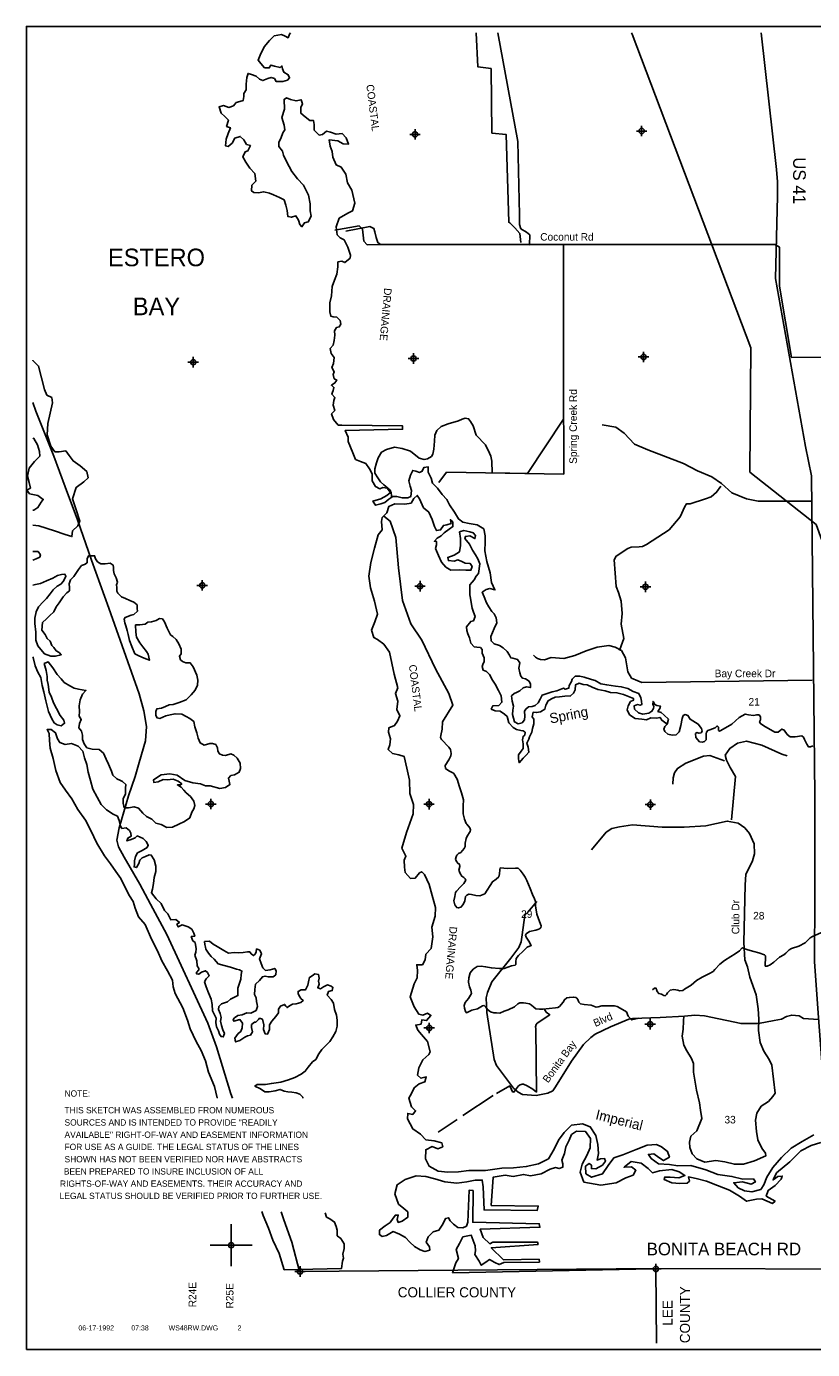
# Model space of a CAD drawing. Extents: x 216737 to 264737, y 724111 to 758382.
# Tile 1 of 3: x 216737 to 235458, y 724595 to 756095. Entities that reach past the tile are written whole.
import ezdxf
from ezdxf.enums import TextEntityAlignment as Align

# ---------------------------------------------------------------- set-up
doc = ezdxf.new("R2010")
doc.units = 0
doc.header["$LTSCALE"] = 800
doc.header["$PDMODE"] = 34
doc.header["$PDSIZE"] = 125
for name, pattern in [('DIVIDE', [0]), ('PHANTOM', [0]), ('STREAM', [0])]:
    doc.linetypes.add(name, pattern=pattern)
doc.layers.get('0').update_dxf_attribs({"linetype": 'CONTINUOUS'})
for name, color, linetype in [('BORDER', 1, 'CONTINUOUS'), ('COUNTY', 15, 'PHANTOM'), ('MAJROADS', 9, 'CONTINUOUS'), ('MINROADS', 7, 'CONTINUOUS'), ('POWERLINES', 11, 'DIVIDE'), ('SEC', 2, 'CONTINUOUS'), ('TEXT', 7, 'CONTINUOUS'), ('TRUNKS', 5, 'STREAM'), ('WATER', 4, 'CONTINUOUS'), ('WSHEDS', 3, 'CONTINUOUS')]:
    doc.layers.add(name, color=color, linetype=linetype)

# ---------------------------------------------------------------- blocks, each defined once
blk = doc.blocks.new('TICK')
at = {"color": 0}
for points in [[(500, 0), (500, 1000)], [(0, 500), (1000, 500)]]:
    blk.add_lwpolyline(points, dxfattribs=at)
blk.add_point((500, 500), dxfattribs=at)
blk = doc.blocks.new('LOGON')
at = {"color": 0}
blk.add_attdef('DATE', text='', height=1, dxfattribs=at).set_placement((-1.87, 1.76), align=Align.RIGHT)
for tag, p in [('TIME', (1.56, 1.76)), ('DRAWING', (8.97, 1.76)), ('OPERATOR', (22.66, 1.76))]:
    blk.add_attdef(tag, p, '', height=1, dxfattribs=at)
blk = doc.blocks.new('RWNOTE')
at = {"layer": 'TEXT', "color": 0}
for s, p in [('NOTE:', (0, 0)), ('THIS SKETCH WAS ASSEMBLED FROM NUMEROUS', (0, -796)), ('SOURCES AND IS INTENDED TO PROVIDE "READILY', (0, -1379)), ('AVAILABLE" RIGHT-OF-WAY AND EASEMENT INFORMATION ', (0, -1962)), ('FOR USE AS A GUIDE. THE LEGAL STATUS OF THE LINES', (0, -2545)), ('SHOWN HAS NOT BEEN VERIFIED NOR HAVE ABSTRACTS ', (0, -3128)), ('BEEN PREPARED TO INSURE INCLUSION OF ALL', (-33, -3710)), (' RIGHTS-OF-WAY AND EASEMENTS. THEIR ACCURACY AND ', (-328, -4293)), (' LEGAL STATUS SHOULD BE VERIFIED PRIOR TO FURTHER USE.', (-344, -4876))]:
    blk.add_text(s, height=300, dxfattribs=at).set_placement(p)

msp = doc.modelspace()

# ---------------------------------------------------------------- linework, layer by layer
at = {"layer": 'BORDER', "color": 0}
msp.add_lwpolyline([(216737, 724595), (264737, 724595), (264737, 756095), (216737, 756095)], close=True, dxfattribs=at)
at = {"layer": 'COUNTY', "color": 0}
msp.add_lwpolyline([(231740, 724745), (231727, 726513), (231251, 726505)], dxfattribs=at)
at = {"layer": 'MAJROADS', "color": 0}
for points in [[(234237, 755945), (234601, 752689), (234627, 752398), (234624, 752054), (234572, 750097), (235289, 746093), (235435, 745394), (235513, 737786), (235510, 735415), (235508, 733826), (235597, 732502), (235806, 729727), (236093, 726551), (236155, 725675), (236184, 724745)], [(234590, 750907), (225172, 750901), (225103, 750948), (225066, 751073), (225036, 751207), (225013, 751282), (224916, 751329), (224345, 751220)], [(216887, 747139), (216964, 746934), (217391, 745867), (217662, 745136), (217950, 744346), (218286, 743388), (218696, 742246), (219418, 740204), (219533, 739801), (219597, 739432), (219569, 739089), (219423, 738570), (219328, 738236), (219165, 737776), (218942, 737015), (218889, 736722), (218930, 736563), (219062, 736319), (219434, 735671), (219691, 735200), (220079, 734476), (221060, 732366), (221265, 731803), (221601, 730686), (221642, 730578)], [(222804, 727875), (222868, 727685), (223057, 727155), (223239, 726452), (231722, 726527), (236943, 726505), (242206, 726499), (247521, 726608), (252824, 726652), (255950, 726699)]]:
    msp.add_lwpolyline(points, dxfattribs=at)
at = {"layer": 'MINROADS', "color": 0}
for points in [[(228510, 750950), (228488, 751165), (228369, 751303), (228245, 751418), (228222, 751435), (228159, 753524), (227823, 753558), (227803, 755093), (227487, 755130), (227450, 755945)], [(229527, 750904), (224849, 750899), (224775, 750983), (224744, 751269), (224660, 751345), (224082, 751248)], [(234593, 750887), (234574, 750898), (229527, 750904), (229527, 747770), (229533, 745436), (226741, 745483), (226555, 745238)], [(234593, 750887), (234574, 750898), (229527, 750904), (229527, 747770), (229533, 745436), (226741, 745483), (226555, 745238)], [(235429, 744797), (234161, 744794), (233882, 744846), (233532, 744995), (233290, 745212), (233060, 745372), (232722, 745517), (232387, 745692), (231533, 746019), (231217, 746154), (230970, 746411), (230772, 746556), (230446, 746614)], [(230859, 741240), (230900, 741346), (230960, 741526), (230904, 741865), (230922, 742119), (230899, 742411), (230833, 742620), (230782, 742764), (230731, 743398), (230781, 743486), (231056, 743667), (231141, 743698), (231325, 743703), (231412, 743710), (231502, 743765), (232044, 744114), (232307, 744418), (232415, 744665), (232453, 744727), (232542, 744731), (232906, 744846), (233042, 744893), (233173, 745006), (233272, 745148)], [(235452, 740532), (231396, 740476), (231295, 740517), (231147, 740580), (231062, 740726), (231002, 741065), (230908, 741235), (230757, 741314), (230607, 741355), (230330, 741319), (230068, 741228), (229794, 741120), (229535, 741050), (229237, 741072), (229071, 741019), (228982, 741022), (228907, 741049), (228857, 741080), (228814, 741129)], [(233525, 737205), (233625, 738238), (233498, 738456), (233408, 738624), (233375, 738748), (233486, 738905), (233668, 739031), (233887, 739081), (234248, 738983), (234727, 738767), (234851, 738728)], [(233364, 738613), (233014, 738737), (232865, 738722), (232444, 738552), (232240, 738432), (232173, 738322), (232141, 738206), (232132, 738059)], [(230191, 736492), (230546, 736915), (230676, 736998), (230859, 737039), (231172, 737090), (231874, 737032), (232403, 737031), (232916, 737067), (233427, 737178), (233684, 737126), (233845, 737013), (233958, 736877), (234066, 736633), (234078, 736400), (234028, 736227), (233866, 735906), (233852, 735661), (233825, 734285), (233843, 733873), (233911, 733707), (233961, 733458), (234114, 733037), (234163, 732710), (234177, 732458), (234170, 732187), (234210, 731904), (234300, 731702), (234424, 731498), (234490, 731362), (234567, 730699), (234512, 730617), (234407, 730503), (234233, 730389), (234135, 730224), (234097, 730052), (234121, 729790), (234156, 729587), (234248, 729390), (234335, 729267), (234349, 729210), (234075, 729089), (233815, 729010), (233599, 729008), (233368, 729067), (233156, 729098), (232896, 729056), (232703, 729133), (232594, 729258), (232533, 729404), (232531, 729530), (232563, 729676), (232701, 729799), (232825, 730098), (232788, 730292), (232765, 730467), (232695, 730769), (232619, 731202), (232625, 731407), (232574, 731526), (232463, 731704), (232390, 731840), (232356, 732057), (232373, 732224), (232381, 732410), (232392, 732543)], [(235602, 732454), (235243, 732479), (235139, 732539), (234964, 732556), (234840, 732527), (234715, 732457), (234540, 732427), (234170, 732360), (233755, 732357), (232884, 732540), (232653, 732559), (232405, 732534), (231831, 732503), (231173, 732480), (231084, 732464), (230646, 732275), (230283, 732106), (230175, 732023), (230004, 731858), (229715, 731462), (229338, 730852), (229271, 730755), (229156, 730696), (228879, 730644), (228550, 730667), (228444, 730719), (228336, 730818), (228002, 731265), (227930, 731356), (227875, 731502), (227705, 732622), (227687, 732972), (227720, 733096), (227819, 733351), (228273, 733913), (228463, 734163), (228516, 734300), (228540, 734467), (228609, 734936), (228678, 735011), (228889, 735264)]]:
    msp.add_lwpolyline(points, dxfattribs=at)
at = {"layer": 'POWERLINES', "color": 0}
msp.add_lwpolyline([(236121, 742633), (235542, 744235), (233962, 745484), (233985, 748445), (231161, 755913), (231148, 755945)], dxfattribs=at)
at = {"layer": 'SEC', "color": 0}
for p in [(225992, 753526), (231388, 753606), (220709, 748101), (225955, 748190), (231434, 748227), (220923, 742788), (226110, 742768), (231480, 742755), (221130, 737583), (226325, 737580), (231595, 737569), (226329, 732252), (231591, 732340), (223252, 726451), (231727, 726513)]:
    msp.add_point(p, dxfattribs=at)
at = {"layer": 'TRUNKS', "color": 0}
msp.add_lwpolyline([(231993, 739483), (231938, 739429), (231915, 739362), (231938, 739307), (232008, 739247), (232115, 739219), (232211, 739232), (232282, 739305), (232322, 739453), (232356, 739620), (232377, 739687), (232427, 739712), (232490, 739687), (232545, 739599), (232735, 739486), (232814, 739384), (232830, 739314), (232805, 739278), (232751, 739268), (232701, 739282), (232672, 739258), (232681, 739169), (232766, 739067), (232827, 739059), (232882, 739073), (232922, 739110), (232924, 739177), (232923, 739256), (232934, 739293), (232964, 739336), (233012, 739346), (233135, 739394), (233171, 739432), (233195, 739440), (233218, 739416), (233215, 739372), (233219, 739337), (233240, 739315), (233271, 739330), (233536, 739486), (233711, 739645), (233857, 739725), (233931, 739710), (234050, 739693), (234129, 739709), (234186, 739708), (234222, 739655), (234216, 739587), (234198, 739539), (234215, 739498), (234294, 739441), (234562, 739295), (234643, 739293), (234687, 739336), (234729, 739368), (234786, 739341), (234854, 739241), (234924, 739181), (235042, 739181), (235202, 739204), (235245, 739173), (235266, 739120), (235325, 739005), (235361, 738948), (235407, 738943), (235468, 738965)], dxfattribs=at)
at = {"layer": 'WATER', "color": 0}
for points in [[(235489, 729707), (235211, 729550), (234951, 729393), (234715, 729168), (234512, 728926), (234368, 728701), (234300, 728517), (234224, 728409), (234014, 728352), (233838, 728370), (233688, 728446), (233580, 728564), (233789, 728588), (233998, 728536), (234099, 728586), (234049, 728662), (233798, 728655), (233539, 728715), (233204, 728759), (232920, 728870), (232561, 728973), (232251, 728967), (232050, 729002), (231790, 729020), (231615, 729147), (231549, 729240), (231675, 729256), (231800, 729171), (231908, 729095), (232051, 729178), (232002, 729312), (231860, 729422), (231743, 729473), (231517, 729458), (231257, 729359), (230937, 729227), (230728, 729161), (230592, 728978), (230457, 728778), (230197, 728696), (230055, 728781), (230048, 728957), (230140, 729023), (230190, 728981), (230190, 728905), (230299, 728896), (230458, 728987), (230526, 729079), (230501, 729146), (230409, 729138), (230325, 729106), (230360, 729264), (230344, 729474), (230296, 729692), (230163, 729894), (229979, 729971), (229719, 729939), (229542, 729764), (229407, 729581), (229305, 729364), (229169, 729138), (228934, 729014), (228640, 728949), (228339, 728918), (228062, 728911), (227668, 728855), (227274, 728858), (227023, 728826), (226772, 728820), (226546, 728838), (226329, 728957), (226238, 729133), (226248, 729351), (226399, 729425), (226533, 729374), (226650, 729424), (226626, 729516), (226450, 729567), (226249, 729585), (226124, 729720), (225941, 729847), (225809, 730091), (225818, 730217), (225935, 730191), (226003, 730282), (225911, 730375), (225845, 730577), (225905, 730693), (225973, 730827), (226091, 730918), (226225, 730968), (226259, 731085), (226133, 731052), (226050, 731128), (226085, 731304), (226178, 731496), (226322, 731620), (226355, 731679), (226290, 731930), (226149, 732099), (226057, 732200), (226008, 732318), (226134, 732342), (226151, 732442), (226268, 732425), (226370, 732550), (226286, 732601), (226177, 732559), (226085, 732577), (225969, 732754), (225878, 732989), (225973, 733298), (226041, 733448), (226050, 733616), (226034, 733758), (226168, 733757), (226236, 733874), (226246, 734008), (226372, 734141), (226416, 734417), (226392, 734652), (226469, 734911), (226479, 735121), (226397, 735406), (226324, 735666), (226216, 735901), (226150, 735969), (226100, 735944), (225998, 735819), (225881, 735811), (225756, 735955), (225740, 736080), (225733, 736248), (225776, 736340), (225676, 736533), (225788, 736901), (225950, 737352), (225951, 737570), (225869, 737830), (225863, 738148), (225798, 738434), (225733, 738711), (225608, 738753), (225457, 738788), (225349, 738881), (225391, 738989), (225409, 739132), (225360, 739291), (225369, 739400), (225503, 739449), (225571, 739558), (225631, 739683), (225556, 739834), (225583, 740035), (225525, 740211), (225585, 740345), (225495, 740672), (225381, 741201), (225248, 741386), (225098, 741496), (225007, 741547), (224958, 741723), (225034, 741923), (225094, 742099), (225029, 742409), (224931, 742728), (224891, 743005), (224935, 743331), (225029, 743674), (225115, 743992), (225208, 744108), (225193, 744309), (225210, 744402), (225320, 744518), (225371, 744668), (225514, 744726), (225748, 744725), (225899, 744749), (225959, 744857), (226043, 744932), (226101, 744848), (226192, 744638), (226317, 744528), (226399, 744360), (226457, 744192), (226506, 744091), (226599, 744107), (226666, 744216), (226750, 744232), (226851, 744265), (226835, 744349), (226893, 744298), (226892, 744189), (226808, 744123), (226682, 744040), (226614, 743965), (226522, 743915), (226454, 743840), (226505, 743832), (226504, 743756), (226478, 743664), (226553, 743496), (226619, 743337), (226727, 743219), (226843, 743151), (227045, 743158), (227204, 743148), (227321, 743148), (227355, 743239), (227305, 743307), (227188, 743316), (227105, 743358), (227013, 743393), (226920, 743368), (226786, 743377), (226770, 743453), (226921, 743510), (227047, 743585), (227074, 743736), (227075, 743903), (227051, 744062), (227151, 744095), (227294, 744061), (227377, 744043), (227435, 743976), (227418, 743901), (227293, 743969), (227192, 743953), (227175, 743902), (227292, 743768), (227358, 743625), (227432, 743515), (227490, 743423), (227531, 743305), (227503, 743068), (227444, 743010), (227401, 742918), (227350, 742868), (227300, 742801), (227299, 742676), (227298, 742567), (227314, 742483), (227330, 742383), (227355, 742248), (227387, 742148), (227420, 742047), (227386, 741947), (227319, 741930), (227217, 741805), (227225, 741713), (227250, 741638), (227291, 741537), (227324, 741411), (227398, 741327), (227465, 741318), (227549, 741309), (227591, 741258), (227590, 741175), (227639, 741065), (227639, 740973), (227605, 740907), (227588, 740856), (227612, 740773), (227696, 740738), (227762, 740663), (227837, 740528), (227903, 740436), (227977, 740284), (228044, 740158), (228059, 740007), (227983, 739932), (227841, 739917), (227807, 739842), (227899, 739799), (228016, 739790), (228124, 739722), (228183, 739663), (228223, 739512), (228332, 739402), (228407, 739360), (228507, 739334), (228566, 739325), (228616, 739292), (228607, 739225), (228565, 739191), (228547, 739108), (228563, 739016), (228563, 738907), (228520, 738840), (228453, 738757), (228452, 738656), (228468, 738564), (228569, 738672), (228637, 738747), (228704, 738814), (228688, 738939), (228656, 739032), (228698, 739123), (228715, 739182), (228775, 739290), (228792, 739382), (228818, 739491), (228819, 739600), (228777, 739659), (228803, 739768), (228887, 739759), (228979, 739775), (229080, 739841), (229106, 739933), (229165, 740042), (229241, 740091), (229325, 740124), (229434, 740132), (229559, 740148), (229694, 740155), (229769, 740222), (229803, 740305), (229813, 740422), (229897, 740464), (229997, 740429), (230089, 740420), (230206, 740361), (230348, 740310), (230523, 740275), (230649, 740241), (230800, 740231), (230958, 740188), (231075, 740146), (231192, 740095), (231192, 740053), (231125, 740020), (231065, 739920), (231040, 739828), (231097, 739710), (231231, 739617), (231390, 739599), (231507, 739590), (231608, 739631), (231742, 739630), (231826, 739646), (231867, 739579), (231993, 739483), (232026, 739603), (231927, 739696), (231852, 739763), (231776, 739789), (231819, 739856), (231836, 739914), (231752, 739932), (231702, 739949), (231661, 740024), (231652, 739949), (231677, 739907), (231668, 739857), (231634, 739790), (231558, 739749), (231416, 739724), (231316, 739750), (231216, 739843), (231208, 739919), (231292, 739951), (231350, 739934), (231392, 739951), (231384, 740035), (231368, 740110), (231319, 740211), (231185, 740262), (231060, 740330), (230901, 740373), (230767, 740391), (230558, 740417), (230416, 740443), (230282, 740520), (230190, 740545), (230023, 740605), (229914, 740623), (229806, 740623), (229730, 740557), (229721, 740498), (229662, 740407), (229653, 740340), (229569, 740315), (229527, 740341), (229368, 740275), (229259, 740250), (229141, 740218), (229015, 740177), (228973, 740076), (228922, 739993), (228854, 739926), (228779, 739902), (228695, 739894), (228628, 739844), (228602, 739794), (228610, 739677), (228601, 739585), (228542, 739518), (228449, 739494), (228358, 739536), (228333, 739629), (228309, 739712), (228318, 739821), (228335, 739913), (228302, 740031), (228286, 740156), (228354, 740215), (228404, 740239), (228488, 740281), (228564, 740347), (228648, 740372), (228740, 740354), (228741, 740438), (228708, 740505), (228624, 740565), (228549, 740582), (228507, 740624), (228491, 740708), (228467, 740817), (228485, 740942), (228435, 741026), (228318, 741052), (228276, 741061), (228243, 741128), (228185, 741212), (228093, 741305), (228002, 741356), (227876, 741399), (227801, 741466), (227794, 741575), (227836, 741667), (227879, 741759), (227938, 741893), (227922, 742018), (227873, 742111), (227823, 742170), (227748, 742279), (227690, 742372), (227641, 742514), (227592, 742624), (227684, 742690), (227776, 742714), (227894, 742680), (227813, 742859), (227781, 743086), (227699, 743354), (227651, 743614), (227660, 743815), (227661, 743966), (227629, 744134), (227471, 744227), (227278, 744262), (227128, 744296), (227028, 744372), (226928, 744532), (226812, 744709), (226746, 744835), (226638, 744953), (226530, 745105), (226405, 745223), (226372, 745340), (226306, 745483), (226307, 745609), (226198, 745593), (226164, 745509), (226097, 745476), (226013, 745510), (225938, 745527), (225887, 745410), (225844, 745277), (225877, 745151), (225910, 745050), (225892, 744908), (225817, 744875), (225682, 744876), (225557, 744902), (225465, 744902), (225364, 744844), (225271, 744761), (225179, 744728), (225053, 744696), (224987, 744797), (225180, 744846), (225323, 744928), (225407, 745003), (225324, 745104), (225223, 745122), (225156, 745089), (225048, 745140), (224973, 745274), (224974, 745442), (224908, 745559), (224817, 745686), (224692, 745737), (224575, 745788), (224509, 745947), (224402, 746216), (224402, 746317), (224328, 746476), (225696, 746507), (225696, 746583), (224245, 746603), (224161, 746603), (224053, 746738), (224004, 746872), (224080, 746955), (224039, 747081), (224056, 747190), (224082, 747265), (224007, 747341), (224024, 747391), (224041, 747425), (224059, 747500), (224000, 747551), (224084, 747609), (224127, 747676), (224068, 747709), (224044, 747810), (224069, 747869), (224012, 747978), (224046, 748070), (224063, 748212), (223997, 748305), (223973, 748430), (224040, 748505), (224066, 748622), (224084, 748748), (224076, 748849), (224118, 748924), (224186, 748940), (224228, 749007), (224212, 749091), (224128, 749175), (224045, 749184), (223986, 749201), (223962, 749302), (223963, 749519), (223998, 749678), (224016, 749904), (224076, 750055), (224127, 750197), (224153, 750372), (224154, 750490), (224246, 750506), (224322, 750472), (224448, 750580), (224457, 750647), (224391, 750840), (224300, 751016), (224208, 751059), (224133, 751135), (224110, 751328), (224186, 751528), (224388, 751652), (224506, 751702), (224557, 751886), (224484, 752196), (224385, 752373), (224344, 752582), (224236, 752742), (224111, 752802), (224037, 752987), (224021, 753121), (223972, 753247), (223948, 753398), (224149, 753371), (224282, 753303), (224408, 753294), (224350, 753445), (224259, 753546), (224116, 753531), (223982, 753582), (223882, 753599), (223789, 753524), (223705, 753508), (223589, 753626), (223590, 753760), (223574, 753853), (223482, 753853), (223373, 753946), (223273, 754030), (223274, 754164), (223308, 754256), (223276, 754349), (223158, 754324), (223024, 754359), (222932, 754393), (222874, 754360), (222880, 754125), (222820, 753925), (222878, 753748), (222894, 753631), (222843, 753564), (222792, 753431), (222749, 753339), (222749, 753238), (222832, 753129), (222856, 753028), (222931, 752877), (223055, 752641), (223196, 752465), (223337, 752313), (223453, 752078), (223493, 751876), (223492, 751709), (223517, 751575), (223449, 751441), (223356, 751417), (223297, 751325), (223247, 751384), (223214, 751484), (223156, 751585), (223047, 751553), (222964, 751570), (222948, 751712), (222915, 751838), (222874, 751964), (222766, 752024), (222624, 752083), (222523, 752126), (222390, 752160), (222256, 752136), (222155, 752145), (222097, 752179), (222106, 752313), (222199, 752413), (222175, 752597), (222058, 752724), (221959, 752867), (221893, 752993), (221944, 753110), (222011, 753134), (222070, 753260), (221978, 753285), (221912, 753395), (221829, 753479), (221703, 753438), (221635, 753313), (221543, 753238), (221476, 753255), (221494, 753414), (221545, 753548), (221596, 753682), (221504, 753716), (221547, 753866), (221464, 753951), (221372, 754027), (221323, 754178), (221432, 754210), (221557, 754168), (221666, 754209), (221734, 754284), (221818, 754308), (221902, 754333), (221911, 754425), (221911, 754500), (221971, 754584), (221971, 754718), (221989, 754877), (222015, 754977), (222099, 754951), (222207, 754909), (222291, 754841), (222366, 754807), (222483, 754857), (222567, 754881), (222642, 754856), (222684, 754788), (222843, 754787), (222952, 754820), (223003, 754870), (222970, 754945), (222870, 755005), (222837, 755089), (222820, 755156), (222778, 755114), (222644, 755149), (222561, 755174), (222519, 755108), (222410, 755108), (222318, 755210), (222252, 755294), (222303, 755411), (222396, 755611), (222523, 755761), (222633, 755869), (222809, 755901), (222901, 755867), (222967, 755825), (223001, 755909), (223022, 755945)], [(216887, 748149), (216893, 748143), (217026, 748008), (217165, 747455), (217222, 747320), (217339, 747261), (217355, 747135), (217303, 746892), (217243, 746642), (217233, 746374), (217315, 746105), (217414, 745970), (217515, 745970), (217674, 745994), (217757, 745884), (217848, 745750), (218015, 745631), (218173, 745496), (218206, 745345), (218105, 745254), (217919, 745121), (217834, 744845), (217924, 744585), (218006, 744316), (217964, 744208), (217837, 744083), (217819, 743949), (217661, 744000), (217402, 744086), (217034, 744206), (216887, 744223)], [(216887, 744581), (216911, 744575), (217012, 744641), (217088, 744766), (217139, 744833), (217005, 744926), (216813, 744969), (216746, 745053), (216830, 745103), (216798, 745237), (216765, 745388), (216800, 745581), (216927, 745739), (217053, 745864), (217046, 745973), (216997, 746132), (216914, 746284), (216887, 746292)], [(216887, 743389), (216970, 743419), (217054, 743460), (217071, 743519), (217013, 743594), (216887, 743595)], [(218909, 742862), (218876, 742971), (218826, 743063), (218810, 743139), (218810, 743214), (218802, 743273), (218727, 743315), (218610, 743299), (218510, 743300), (218426, 743351), (218385, 743418), (218360, 743493), (218310, 743494), (218218, 743494), (218184, 743419), (218183, 743327), (218116, 743286), (218049, 743261), (217973, 743169), (217930, 743094), (217863, 743003), (217787, 742919), (217753, 742828), (217761, 742735), (217760, 742660), (217701, 742610), (217609, 742519), (217515, 742369), (217448, 742277), (217388, 742160), (217287, 742060), (217212, 741994), (217119, 741902), (217101, 741718), (217184, 741617), (217234, 741525), (217300, 741457), (217341, 741357), (217391, 741306), (217441, 741230), (217516, 741188), (217566, 741137), (217432, 741105), (217315, 741106), (217164, 741157), (217081, 741258), (217006, 741350), (216957, 741485), (216958, 741677), (216935, 741878), (216935, 742004), (216970, 742155), (217021, 742280), (217139, 742396), (217215, 742479), (217299, 742588), (217375, 742679), (217468, 742771), (217560, 742820), (217611, 742879), (217653, 742954), (217679, 743004), (217654, 743054), (217570, 743046), (217478, 743022), (217369, 742956), (217218, 742898), (217075, 742832), (216949, 742808), (216887, 742797)], [(216887, 741089), (216896, 741075), (216945, 740874), (217011, 740722), (217077, 740596), (217109, 740404), (217150, 740253), (217199, 740043), (217264, 739783), (217338, 739607), (217396, 739514), (217471, 739472), (217563, 739446), (217647, 739504), (217631, 739580), (217540, 739689), (217449, 739857), (217383, 739992), (217333, 740126), (217275, 740244), (217251, 740428), (217227, 740528), (217228, 740621), (217203, 740763), (217179, 740872), (217163, 740931), (217255, 740964), (217363, 740829), (217471, 740669), (217562, 740560), (217637, 740476), (217770, 740399), (217871, 740340), (217979, 740314), (218063, 740305), (218155, 740288), (218071, 740196), (218019, 740063), (217993, 739921), (218001, 739787), (217992, 739678), (218041, 739594), (217999, 739502), (217981, 739393), (218048, 739317), (218072, 739225), (218072, 739116), (218113, 739016), (218179, 738923), (218305, 738889), (218472, 738879), (218572, 738795), (218638, 738652), (218688, 738535), (218762, 738367), (218795, 738266), (218886, 738182), (218978, 738139), (219028, 738122), (219103, 738046), (219094, 737963), (219093, 737829), (219042, 737703), (219041, 737603), (219066, 737494), (219166, 737493), (219300, 737517), (219409, 737483), (219509, 737365), (219600, 737289), (219725, 737222), (219817, 737129), (219942, 737095), (220084, 737027), (220218, 737034), (220369, 737100), (220504, 737166), (220630, 737257), (220673, 737391), (220723, 737466), (220749, 737550), (220725, 737650), (220642, 737760), (220542, 737853), (220484, 737912), (220425, 737987), (220334, 738038), (220409, 738038), (220434, 738063), (220351, 738130), (220234, 738173), (220092, 738157), (219991, 738166), (219874, 738108), (219773, 738092), (219765, 738159), (219942, 738275), (220151, 738299), (220327, 738273), (220510, 738146), (220702, 738086), (220886, 738060), (221003, 738017), (221112, 738016), (221346, 737956), (221480, 737980), (221581, 738047), (221565, 738130), (221549, 738198), (221608, 738264), (221692, 738280), (221801, 738338), (221835, 738430), (221827, 738556), (221753, 738673), (221678, 738749), (221603, 738775), (221477, 738734), (221410, 738743), (221335, 738777), (221293, 738844), (221286, 738919), (221244, 739003), (221169, 739021), (221102, 739021), (220968, 738980), (220876, 739039), (220827, 739148), (220794, 739274), (220745, 739417), (220720, 739551), (220629, 739619), (220537, 739669), (220437, 739720), (220278, 739730), (220160, 739705), (220060, 739681), (219917, 739615), (219850, 739632), (219817, 739691), (219818, 739783), (219843, 739850), (219952, 739866), (220045, 739907), (220137, 739948), (220229, 739956), (220372, 739997), (220540, 740063), (220658, 740179), (220759, 740296), (220810, 740413), (220819, 740530), (220795, 740647), (220704, 740849), (220637, 740941), (220529, 740942), (220453, 740976), (220404, 741018), (220379, 741102), (220421, 741161), (220422, 741269), (220364, 741395), (220306, 741496), (220223, 741572), (220165, 741614), (220090, 741766), (220024, 741917), (219975, 741992), (219908, 742001), (219824, 741952), (219715, 741919), (219631, 741911), (219563, 741861), (219438, 741845), (219337, 741846), (219345, 741678), (219360, 741553), (219435, 741418), (219510, 741326), (219593, 741216), (219634, 741149), (219650, 741082), (219667, 741006), (219541, 741057), (219416, 741109), (219316, 741159), (219250, 741336), (219193, 741478), (219160, 741621), (219135, 741713), (219103, 741822), (219078, 741898), (219062, 741982), (219087, 742023), (219230, 742081), (219297, 742097), (219381, 742172), (219373, 742239), (219374, 742323), (219291, 742390), (219199, 742425), (219099, 742475), (218998, 742518), (218915, 742602), (218890, 742653), (218891, 742736), (218883, 742803), (218909, 742862)], [(221285, 730578), (221281, 730588), (221216, 730857), (221076, 731201), (221002, 731469), (220895, 731713), (220779, 731931), (220639, 732234), (220573, 732435), (220458, 732729), (220276, 733073), (220235, 733233), (220219, 733392), (220095, 733610), (219963, 733846), (219856, 734089), (219715, 734367), (219567, 734711), (219409, 734896), (219326, 735106), (219277, 735265), (219194, 735400), (219087, 735593), (218988, 735811), (218863, 735980), (218739, 736156), (218598, 736350), (218416, 736652), (218267, 736955), (218143, 737198), (217960, 737451), (217820, 737703), (217670, 737913), (217538, 738098), (217439, 738384), (217374, 738669), (217300, 738912), (217285, 739096), (217277, 739264), (217228, 739356), (217328, 739356), (217428, 739280), (217477, 739137), (217535, 739044), (217661, 739002), (217812, 739026), (217970, 738958), (218078, 738840), (218119, 738681), (218177, 738521), (218209, 738345), (218266, 738144), (218315, 737934), (218423, 737749), (218514, 737573), (218647, 737446), (218805, 737345), (218905, 737294), (218947, 737193), (218979, 737059), (219012, 737000), (219113, 737016), (219188, 736949), (219221, 736890), (219229, 736815), (219153, 736773), (219128, 736706), (219228, 736739), (219329, 736780), (219371, 736822), (219513, 736762), (219588, 736687), (219638, 736603), (219612, 736544), (219495, 736478), (219385, 736420), (219334, 736337), (219309, 736228), (219308, 736144), (219299, 736086), (219358, 736069), (219417, 736169), (219434, 736244), (219493, 736302), (219569, 736335), (219661, 736376), (219711, 736368), (219778, 736250), (219819, 736107), (219818, 735973), (219775, 735831), (219766, 735689), (219740, 735555), (219714, 735472), (219830, 735329), (219947, 735211), (220021, 735051), (220104, 734967), (220179, 734824), (220296, 734832), (220379, 734764), (220320, 734723), (220353, 734655), (220446, 734705), (220588, 734662), (220679, 734603), (220721, 734511), (220745, 734435), (220662, 734427), (220703, 734327), (220753, 734284), (220777, 734133), (220768, 734058), (220751, 733983), (220792, 733849), (220799, 733731), (220841, 733664), (220841, 733639), (220790, 733572), (220790, 733539), (220840, 733530), (220907, 733580), (220999, 733613), (221049, 733571), (221091, 733495), (221015, 733420), (220981, 733353), (221014, 733228), (221071, 733085), (221137, 732934), (221162, 732808), (221169, 732657), (221227, 732548), (221252, 732481), (221251, 732380), (221267, 732280), (221308, 732179), (221333, 732104), (221374, 732045), (221424, 732036), (221450, 732120), (221417, 732204), (221384, 732313), (221360, 732413), (221377, 732497), (221353, 732597), (221312, 732690), (221320, 732765), (221379, 732823), (221522, 732873), (221598, 732939), (221707, 732989), (221774, 733022), (221775, 733097), (221775, 733198), (221810, 733315), (221844, 733415), (221853, 733524), (221870, 733607), (221812, 733633), (221737, 733650), (221595, 733701), (221444, 733736), (221302, 733778), (221211, 733888), (221136, 733955), (221069, 734031), (221011, 734124), (221003, 734174), (220987, 734241), (220979, 734308), (221096, 734316), (221180, 734248), (221280, 734189), (221355, 734146), (221438, 734096), (221546, 734028), (221681, 734044), (221798, 734043), (221898, 734051), (221999, 734067), (222057, 734066), (222091, 734016), (222141, 733974), (222183, 734007), (222208, 734065), (222217, 734132), (222292, 734107), (222333, 734014), (222291, 733897), (222324, 733788), (222365, 733679), (222431, 733620), (222540, 733636), (222649, 733669), (222682, 733610), (222673, 733518), (222614, 733468), (222497, 733469), (222422, 733486), (222355, 733470), (222287, 733378), (222195, 733295), (222177, 733170), (222168, 733044), (222209, 732969), (222217, 732885), (222233, 732809), (222241, 732759), (222207, 732667), (222081, 732601), (221989, 732610), (221872, 732561), (221771, 732544), (221695, 732495), (221662, 732453), (221678, 732411), (221821, 732452), (221879, 732368), (221878, 732251), (221844, 732167), (221777, 732117), (221701, 732009), (221717, 731917), (221817, 731950), (221935, 732033), (222002, 732066), (222070, 732082), (222120, 732157), (222096, 732266), (222096, 732333), (222172, 732391), (222197, 732391), (222264, 732449), (222290, 732482), (222357, 732457), (222389, 732323), (222380, 732214), (222421, 732113), (222480, 732104), (222522, 732213), (222523, 732322), (222582, 732414), (222675, 732522), (222743, 732613), (222743, 732697), (222786, 732772), (222886, 732813), (222911, 732771), (222945, 732738), (223003, 732779), (223071, 732821), (223163, 732828), (223272, 732861), (223331, 732903), (223273, 732953), (223248, 732995), (223206, 733062), (223207, 733121), (223282, 733162), (223383, 733162), (223442, 733270), (223460, 733387), (223477, 733454), (223544, 733496), (223603, 733537), (223695, 733520), (223711, 733436), (223694, 733369), (223710, 733294), (223676, 733210), (223743, 733185), (223810, 733234), (223903, 733276), (223995, 733250), (224036, 733216), (224019, 733141), (223927, 733116), (223901, 733033), (223992, 732932), (224050, 732839), (224075, 732688), (224124, 732554), (224140, 732437), (224139, 732294), (224105, 732169), (224037, 732036), (223961, 731927), (223868, 731836), (223775, 731736), (223699, 731636), (223631, 731502), (223547, 731444), (223446, 731319), (223378, 731219), (223277, 731153), (223126, 731070), (222975, 731013), (222799, 730964), (222573, 730932), (222430, 730907), (222321, 730908), (222229, 730909), (222179, 730867), (222312, 730799), (222412, 730732), (222521, 730731), (222664, 730755), (222781, 730788), (222873, 730745), (222965, 730728), (223057, 730719), (223157, 730710), (223249, 730676), (223316, 730600), (223323, 730576)], [(226881, 726423), (226966, 726657), (227026, 726766), (226969, 726976), (227053, 727117), (227130, 727276), (227331, 727317), (227422, 727065), (227429, 726947), (227412, 726855), (227520, 726695), (227569, 726603), (227679, 726678), (227763, 726736), (227888, 726668), (227996, 726617), (228106, 726666), (228952, 726677), (228944, 726744), (228098, 726733), (227807, 727020), (228921, 727096), (228905, 727155), (227841, 727154), (227774, 727113), (227616, 727264), (227541, 727458), (228966, 727507), (228950, 727590), (227367, 727626), (227372, 728380), (227280, 728389), (227249, 727627), (227215, 727535), (227131, 727494), (227014, 727503), (226906, 727579), (226831, 727663), (226789, 727731), (226714, 727714), (226654, 727581), (226561, 727439), (226427, 727398), (226301, 727282), (226258, 727148), (226332, 727039), (226340, 726963), (226223, 726930), (226114, 726965), (225981, 727049), (225864, 727151), (225764, 727260), (225623, 727345), (225472, 727404), (225312, 727313), (225212, 727289), (225145, 727331), (225146, 727440), (225280, 727540), (225398, 727623), (225474, 727723), (225525, 727798), (225592, 727797), (225566, 727689), (225591, 727621), (225683, 727654), (225818, 727746), (225819, 727871), (225727, 727956), (225594, 728057), (225512, 728300), (225563, 728518), (225757, 728642), (226017, 728733), (226252, 728714), (226461, 728663), (226703, 728586), (226988, 728559), (227222, 728590), (227424, 728631), (227591, 728630), (227615, 728471), (227637, 727918), (228901, 727909), (228927, 728009), (227805, 728025), (227851, 728695), (228136, 728743), (228329, 728717), (228572, 728766), (228739, 728731), (228999, 728779), (229210, 728887), (229336, 728928), (229427, 728902), (229511, 728935), (229512, 729019), (229487, 729103), (229547, 729262), (229582, 729420), (229658, 729579), (229718, 729713), (229836, 729796), (230053, 729786), (230169, 729618), (230160, 729400), (230083, 729216), (229973, 729007), (229921, 728815), (230012, 728580), (230413, 728510), (230782, 728566), (231009, 728682), (231185, 728748), (231253, 728865), (231145, 728941), (230969, 728934), (231137, 729075), (231380, 729031), (231547, 728905), (231646, 728803), (231814, 728853), (232108, 728884), (232283, 728824), (232417, 728740), (232274, 728682), (232065, 728700), (231939, 728701), (231922, 728642), (232106, 728566), (232298, 728548), (232474, 728555), (232525, 728605), (232500, 728706), (232684, 728671), (232935, 728602), (233194, 728500), (233478, 728389), (233720, 728245), (233887, 728127), (234122, 728175), (234247, 728183), (234506, 728072), (234565, 728130), (234357, 728249), (234399, 728383), (234568, 728499), (234711, 728649), (234737, 728724), (234628, 728716), (234518, 728633), (234603, 728800), (234915, 729066), (235176, 729324), (235429, 729456), (235655, 729522)], [(222878, 726492), (222755, 726878), (222607, 727197), (222500, 727483), (222376, 727785), (222346, 727885)], [(223852, 727852), (223883, 727750), (223966, 727707), (224075, 727631), (224116, 727522), (224140, 727438), (224140, 727304), (224223, 727237), (224306, 727111), (224305, 727002), (224271, 726868), (224287, 726767), (224261, 726701), (224243, 726525), (222878, 726492)], [(231251, 726505), (226881, 726423)]]:
    msp.add_lwpolyline(points, dxfattribs=at)
at = {"layer": 'WSHEDS', "color": 0}
for points in [[(227965, 755945), (228439, 753359), (228480, 751613), (228478, 751378), (228514, 751279), (228647, 751196), (228724, 751134), (228721, 750894), (229460, 750907), (229527, 750907)], [(225431, 744883), (225434, 744927), (225422, 744994), (225399, 745055), (225345, 745102), (225251, 745182), (225167, 745252), (225107, 745349), (225032, 745462), (225034, 745564), (225071, 745702), (225112, 745823), (225191, 745957), (225313, 746025), (225500, 746081), (225688, 746049), (225882, 745981), (226086, 745820), (226207, 745786), (226286, 745802), (226381, 745854), (226414, 745915), (226441, 746032), (226457, 746225), (226461, 746367), (226508, 746474), (226612, 746569), (226780, 746633), (227030, 746705), (227115, 746746), (227185, 746771), (227265, 746754), (227311, 746690), (227376, 746585), (227451, 746366), (227666, 746136), (227761, 745935), (227799, 745867), (227819, 745743), (227825, 745464), (228672, 745450), (229530, 746745), (229527, 750904), (234574, 750898), (234669, 750842), (234671, 749910), (234958, 748211), (236684, 748227)], [(231324, 732481), (231145, 732442), (231068, 732533), (231027, 732633), (230935, 732688), (230804, 732762), (230739, 732777), (230439, 732779), (230353, 732752), (230302, 732749), (230185, 732794), (230021, 732813), (229931, 732829), (229891, 732862), (229866, 732925), (229841, 732959), (229818, 732975), (229761, 732987), (229667, 732980), (229605, 732965), (229548, 732924), (229516, 732868), (229431, 732764), (229389, 732738), (229340, 732731), (229033, 732701), (228956, 732696), (228865, 732705), (228820, 732745), (228762, 732796), (228715, 732823), (228626, 732840), (228573, 732850), (228484, 732847), (228437, 732823), (228360, 732755), (228210, 732686), (228115, 732652), (228008, 732601), (227931, 732610), (227865, 732613), (227792, 732635), (227720, 732694), (227679, 732750), (227635, 732789), (227598, 732780), (227475, 732709), (227340, 732675), (227215, 732613), (227190, 732643), (227166, 732725), (227163, 732788), (227183, 732854), (227261, 732951), (227335, 733075), (227321, 733149), (227288, 733228), (227268, 733343), (227270, 733445), (227306, 733560), (227374, 733650), (227474, 733713), (227563, 733724), (227673, 733710), (227811, 733679), (227995, 733663), (228112, 733669), (228289, 733729), (228374, 733746), (228388, 733764), (228394, 733826), (228402, 733903), (228458, 733980), (228556, 734072), (228661, 734174), (228758, 734217), (228699, 734315), (228635, 734416), (228621, 734463), (228634, 734491), (228718, 734550), (228865, 734576), (228942, 734602), (228985, 734636), (228994, 734680), (228952, 734782), (228890, 734957), (228864, 735161), (228862, 735258), (228834, 735327), (228788, 735425), (228731, 735573), (228657, 735760), (228614, 735839), (228564, 735916), (228492, 736009), (228449, 736055), (228385, 736058), (228193, 736045), (228022, 736062), (228012, 736018), (228000, 735917), (227983, 735852), (227922, 735792), (227840, 735733), (227650, 735441), (227537, 735400), (227442, 735401), (227335, 735427), (227275, 735437), (227225, 735410), (227194, 735379), (227176, 735279), (227141, 735187), (227082, 735127), (227026, 735110), (226983, 735118), (226940, 735179), (226919, 735274), (226939, 735378), (226957, 735477), (226976, 735506), (227071, 735608), (227150, 735691), (227198, 735766), (227183, 735802), (227152, 735835), (227104, 735863), (227068, 735926), (227035, 736007), (227055, 736097), (227049, 736152), (227017, 736167), (226978, 736211), (226956, 736269), (226968, 736327), (226987, 736367), (227027, 736401), (227079, 736432), (227159, 736525), (227188, 736574), (227188, 736652), (227211, 736762), (227234, 736814), (227306, 736928), (227313, 736972), (227299, 737016), (227224, 737102), (227208, 737121), (227168, 737221), (227138, 737350), (227134, 737587), (227144, 737638), (227143, 737683), (227100, 737850), (227051, 737994), (226992, 738175), (226913, 738307), (226891, 738326), (226810, 738368), (226752, 738402), (226720, 738431), (226709, 738496), (226793, 738633), (226843, 738733), (226855, 738787), (226833, 738878), (226796, 738940), (226623, 739118), (226595, 739164), (226608, 739217), (226634, 739362), (226646, 739541), (226894, 739938), (226800, 740218), (226475, 740803), (226150, 741486), (225890, 741876), (225695, 742429), (225597, 743209), (225532, 743925), (225402, 744315), (225246, 744439)], [(236501, 734887), (235454, 734429), (235398, 734393), (235285, 734281), (235129, 734201), (234957, 734144), (234902, 734112), (234822, 734033), (234772, 733991), (234672, 733939), (234536, 733819), (234448, 733754), (234377, 733723), (234334, 733720), (234326, 733735), (234337, 733933), (234336, 733966), (234312, 733994), (234179, 734038), (234057, 734075), (233916, 734109), (233782, 734161), (233719, 734090), (233617, 734019), (233514, 733950), (233363, 733861), (233250, 733767), (233129, 733641), (233088, 733595), (233006, 733549), (232833, 733458), (232693, 733384), (232570, 733271), (232410, 733172), (232369, 733142), (232292, 733136), (232252, 733150), (232152, 733166), (232069, 733150), (232002, 733090), (231980, 733049), (231945, 733019), (231914, 733024), (231864, 733053), (231797, 733071), (231754, 733117), (231742, 733170), (231733, 733201), (231691, 733195), (231645, 733158)], [(229063, 732704), (229113, 732631), (229198, 732567), (228897, 732362), (228873, 732334), (228857, 732277), (228866, 732236), (228883, 730723), (228793, 730793), (228661, 730876), (228578, 730916), (228542, 730912), (228494, 730898), (228458, 730871), (228404, 730811), (228346, 730723), (228316, 730728), (228246, 730872), (227930, 730689)], [(227852, 730640), (227129, 730165)], [(226997, 730070), (226546, 729767)]]:
    msp.add_lwpolyline(points, dxfattribs=at)

# ---------------------------------------------------------------- block references
at = {"color": 0}
msp.add_blockref('TICK', (221113, 726578), dxfattribs=at)
at = {"layer": 'TEXT', "color": 0, "xscale": 0.5, "yscale": 0.5, "zscale": 0.5}
msp.add_blockref('RWNOTE', (217644, 730616), dxfattribs=at)
at = {"layer": 'TEXT', "color": 0, "xscale": 120, "yscale": 120, "zscale": 120}
msp.add_blockref('LOGON', (219047, 724839), dxfattribs=at).add_auto_attribs({'DATE': '06-17-1992', 'TIME': '07:38', 'OPERATOR': '2', 'DRAWING': 'WS48RW.DWG'})

# ---------------------------------------------------------------- texts
at = {"layer": 'MAJROADS', "color": 0}
msp.add_text('US 41', height=300, rotation=270, dxfattribs=at).set_placement((234996, 752982))
msp.add_text('BONITA BEACH RD', height=300, dxfattribs=at).set_placement((231507, 726838))
at = {"layer": 'MINROADS', "color": 0}
for s, p in [('Coconut Rd', (228973, 750996)), ('Bay Creek Dr', (233128, 740602))]:
    msp.add_text(s, height=180, dxfattribs=at).set_placement(p)
for s, rotation, p in [('Spring Creek Rd', 90, (229846, 745681)), ('Club Dr', 90, (233714, 734482)), ('Blvd', 24, (230287, 732272)), ('Bonita Bay', 54, (229160, 730929))]:
    msp.add_text(s, height=180, rotation=rotation, dxfattribs=at).set_placement(p)
at = {"layer": 'TEXT', "color": 0}
for s, height, rotation, p in [('COASTAL', 180, 277, (224830, 754705)), ('DRAINAGE', 180, 265, (225258, 749873)), ('COASTAL', 180, 277, (225845, 740891)), ('DRAINAGE', 180, 265, (226818, 734672)), ('R24E', 180, 90, (220780, 725601)), ('R25E', 180, 90, (221668, 725573)), ('COUNTY', 240, 90, (232540, 724746)), ('LEE', 240, 90, (232125, 725162))]:
    msp.add_text(s, height=height, rotation=rotation, dxfattribs=at).set_placement(p)
for s, p in [('21', (234067, 739925)), ('29', (228651, 734873)), ('28', (234178, 734834)), ('33', (233494, 729978))]:
    msp.add_text(s, height=180, dxfattribs=at).set_placement(p, align=Align.CENTER)
msp.add_text('COLLIER COUNTY', height=240, dxfattribs=at).set_placement((225580, 725838))
at = {"layer": 'WATER', "color": 0}
for s, p in [('ESTERO', (219834, 750386)), ('BAY', (219834, 749220))]:
    msp.add_text(s, height=420, dxfattribs=at).set_placement(p, align=Align.CENTER)
for s, rotation, p in [('Spring', 11, (229219, 739497)), ('Imperial', 346, (230274, 730082))]:
    msp.add_text(s, height=240, rotation=rotation, dxfattribs=at).set_placement(p)

doc.saveas('drawing.dxf')
